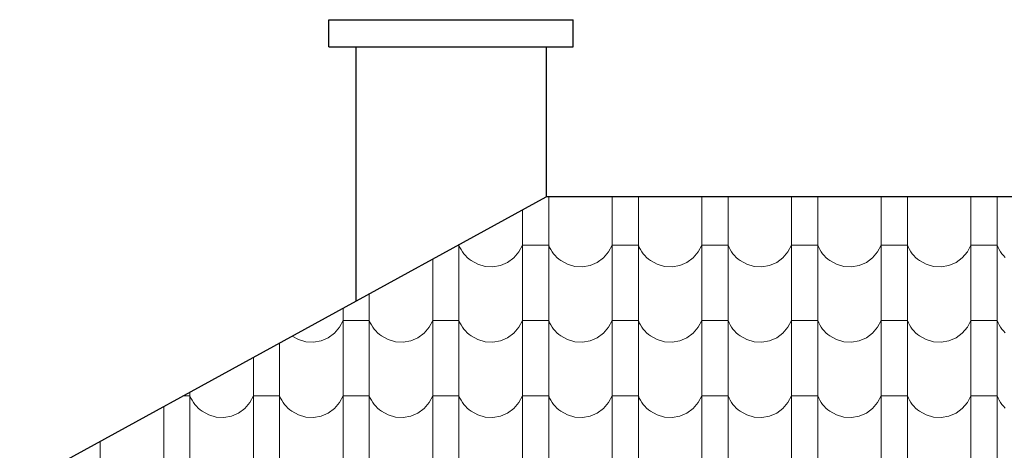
# Model space of a CAD drawing. Header units: millimetres. Extents: x -61343 to 9939, y -6894 to 7453.
# Tile 184 of 255: x 1342 to 1704, y -5161 to -5002. Entities that reach past the tile are written whole.
import ezdxf

# ---------------------------------------------------------------- set-up
doc = ezdxf.new("R2010")
doc.units = ezdxf.units.MM
doc.header["$MEASUREMENT"] = 0
doc.layers.add('810-G Ogólne', color=7, linetype='Continuous')
doc.layers.add('990-D Import IFC', color=7, linetype='Continuous')

# ---------------------------------------------------------------- blocks, each defined once
blk = doc.blocks.new('*X1830', base_point=(515069.4, 47309.9))
at = {"layer": '990-D Import IFC', "color": 251, "linetype": 'Continuous', "lineweight": 13, "true_color": 0x6a6a6a}
for p, q in [((525347.5, -38491), (525347.5, -38560.1)), ((525581.4, -38491), (525581.4, -38560.1)), ((525677.5, -38491), (525677.5, -38560.1)), ((525911.4, -38491), (525911.4, -38560.1)), ((526007.5, -38491), (526007.5, -38560.1)), ((526241.4, -38491), (526241.4, -38560.1)), ((526337.5, -38491), (526337.5, -38560.1)), ((526571.4, -38491), (526571.4, -38560.1)), ((526667.5, -38491), (526667.5, -38560.1)), ((526901.4, -38491), (526901.4, -38560.1)), ((526997.5, -38491), (526997.5, -38560.1)), ((525251.4, -38538.4), (525251.4, -38560.1)), ((525251.4, -38560.1), (525251.4, -38837.1)), ((525347.5, -38560.1), (525347.5, -38837.1)), ((525581.4, -38560.1), (525581.4, -38837.1)), ((525677.5, -38560.1), (525677.5, -38837.1)), ((525911.4, -38560.1), (525911.4, -38837.1)), ((526007.5, -38560.1), (526007.5, -38837.1)), ((526241.4, -38560.1), (526241.4, -38837.1)), ((526337.5, -38560.1), (526337.5, -38837.1)), ((526571.4, -38560.1), (526571.4, -38837.1)), ((526667.5, -38560.1), (526667.5, -38837.1)), ((526901.4, -38560.1), (526901.4, -38837.1)), ((526997.5, -38560.1), (526997.5, -38837.1)), ((525017.5, -38668.2), (525014.4, -38668.2)), ((525017.5, -38666.5), (525017.5, -38837.1)), ((525017.5, -38668.2), (525021.1, -38676.5)), ((525021.1, -38676.5), (525025.4, -38684.6)), ((525025.4, -38684.6), (525030.2, -38692.3)), ((525030.2, -38692.3), (525035.5, -38699.7)), ((525219.4, -38714.7), (525238.1, -38693.2)), ((525238.1, -38693.2), (525251.4, -38668.2)), ((525299.4, -38668.2), (525251.4, -38668.2)), ((525347.5, -38668.2), (525299.4, -38668.2)), ((525347.5, -38668.2), (525351.1, -38676.5)), ((525351.1, -38676.5), (525355.4, -38684.6)), ((525355.4, -38684.6), (525360.2, -38692.3)), ((525360.2, -38692.3), (525365.5, -38699.7)), ((525549.4, -38714.7), (525568.1, -38693.2)), ((525568.1, -38693.2), (525581.4, -38668.2)), ((525629.4, -38668.2), (525581.4, -38668.2)), ((525677.5, -38668.2), (525629.4, -38668.2)), ((525677.5, -38668.2), (525681.1, -38676.5)), ((525681.1, -38676.5), (525685.4, -38684.6)), ((525685.4, -38684.6), (525690.2, -38692.3)), ((525690.2, -38692.3), (525695.5, -38699.7)), ((525879.4, -38714.7), (525898.1, -38693.2)), ((525898.1, -38693.2), (525911.4, -38668.2)), ((525959.4, -38668.2), (525911.4, -38668.2)), ((526007.5, -38668.2), (525959.4, -38668.2)), ((526007.5, -38668.2), (526011.1, -38676.5)), ((526011.1, -38676.5), (526015.4, -38684.6)), ((526015.4, -38684.6), (526020.2, -38692.3)), ((526020.2, -38692.3), (526025.5, -38699.7)), ((526209.4, -38714.7), (526228.1, -38693.2)), ((526228.1, -38693.2), (526241.4, -38668.2)), ((526289.4, -38668.2), (526241.4, -38668.2)), ((526337.5, -38668.2), (526289.4, -38668.2)), ((526337.5, -38668.2), (526341.1, -38676.5)), ((526341.1, -38676.5), (526345.4, -38684.6)), ((526345.4, -38684.6), (526350.2, -38692.3)), ((526350.2, -38692.3), (526355.5, -38699.7)), ((526539.4, -38714.7), (526558.1, -38693.2)), ((526558.1, -38693.2), (526571.4, -38668.2)), ((526619.4, -38668.2), (526571.4, -38668.2)), ((526667.5, -38668.2), (526619.4, -38668.2)), ((526667.5, -38668.2), (526671.1, -38676.5)), ((526671.1, -38676.5), (526675.4, -38684.6)), ((526675.4, -38684.6), (526680.2, -38692.3)), ((526680.2, -38692.3), (526685.5, -38699.7)), ((526869.4, -38714.7), (526888.1, -38693.2)), ((526888.1, -38693.2), (526901.4, -38668.2)), ((526949.4, -38668.2), (526901.4, -38668.2)), ((526997.5, -38668.2), (526949.4, -38668.2)), ((526997.5, -38668.2), (527001.1, -38676.5)), ((527001.1, -38676.5), (527005.4, -38684.6)), ((527005.4, -38684.6), (527010.2, -38692.3)), ((527010.2, -38692.3), (527015.5, -38699.7)), ((524921.4, -38719.1), (524921.4, -38837.1)), ((525035.5, -38699.7), (525041.4, -38706.6)), ((525041.4, -38706.6), (525047.8, -38713.1)), ((525047.8, -38713.1), (525054.6, -38719.2)), ((525054.6, -38719.2), (525061.9, -38724.7)), ((525061.9, -38724.7), (525086.7, -38738.4)), ((525170.4, -38742.5), (525196.5, -38731.4)), ((525196.5, -38731.4), (525219.4, -38714.7)), ((525365.5, -38699.7), (525371.4, -38706.6)), ((525371.4, -38706.6), (525377.8, -38713.1)), ((525377.8, -38713.1), (525384.6, -38719.2)), ((525384.6, -38719.2), (525391.9, -38724.7)), ((525391.9, -38724.7), (525416.7, -38738.4)), ((525500.4, -38742.5), (525526.5, -38731.4)), ((525526.5, -38731.4), (525549.4, -38714.7)), ((525695.5, -38699.7), (525701.4, -38706.6)), ((525701.4, -38706.6), (525707.8, -38713.1)), ((525707.8, -38713.1), (525714.6, -38719.2)), ((525714.6, -38719.2), (525721.9, -38724.7)), ((525721.9, -38724.7), (525746.7, -38738.4)), ((525830.4, -38742.5), (525856.5, -38731.4)), ((525856.5, -38731.4), (525879.4, -38714.7)), ((526025.5, -38699.7), (526031.4, -38706.6)), ((526031.4, -38706.6), (526037.8, -38713.1)), ((526037.8, -38713.1), (526044.6, -38719.2)), ((526044.6, -38719.2), (526051.9, -38724.7)), ((526051.9, -38724.7), (526076.7, -38738.4)), ((526160.4, -38742.5), (526186.5, -38731.4)), ((526186.5, -38731.4), (526209.4, -38714.7)), ((526355.5, -38699.7), (526361.4, -38706.6)), ((526361.4, -38706.6), (526367.8, -38713.1)), ((526367.8, -38713.1), (526374.6, -38719.2)), ((526374.6, -38719.2), (526381.9, -38724.7)), ((526381.9, -38724.7), (526406.7, -38738.4)), ((526490.4, -38742.5), (526516.5, -38731.4)), ((526516.5, -38731.4), (526539.4, -38714.7)), ((526685.5, -38699.7), (526691.4, -38706.6)), ((526691.4, -38706.6), (526697.8, -38713.1)), ((526697.8, -38713.1), (526704.6, -38719.2)), ((526704.6, -38719.2), (526711.9, -38724.7)), ((526711.9, -38724.7), (526736.7, -38738.4)), ((526820.4, -38742.5), (526846.5, -38731.4)), ((526846.5, -38731.4), (526869.4, -38714.7)), ((527015.5, -38699.7), (527021.4, -38706.6)), ((527021.4, -38706.6), (527027.8, -38713.1)), ((525086.7, -38738.4), (525114.1, -38746.1)), ((525114.1, -38746.1), (525142.4, -38747.5)), ((525142.4, -38747.5), (525170.4, -38742.5)), ((525416.7, -38738.4), (525444.1, -38746.1)), ((525444.1, -38746.1), (525472.4, -38747.5)), ((525472.4, -38747.5), (525500.4, -38742.5)), ((525746.7, -38738.4), (525774.1, -38746.1)), ((525774.1, -38746.1), (525802.4, -38747.5)), ((525802.4, -38747.5), (525830.4, -38742.5)), ((526076.7, -38738.4), (526104.1, -38746.1)), ((526104.1, -38746.1), (526132.4, -38747.5)), ((526132.4, -38747.5), (526160.4, -38742.5)), ((526406.7, -38738.4), (526434.1, -38746.1)), ((526434.1, -38746.1), (526462.4, -38747.5)), ((526462.4, -38747.5), (526490.4, -38742.5)), ((526736.7, -38738.4), (526764.1, -38746.1)), ((526764.1, -38746.1), (526792.4, -38747.5)), ((526792.4, -38747.5), (526820.4, -38742.5)), ((524921.4, -38837.1), (524921.4, -39114.1)), ((525017.5, -38837.1), (525017.5, -39114.1)), ((525251.4, -38837.1), (525251.4, -39114.1)), ((525347.5, -38837.1), (525347.5, -39114.1)), ((525581.4, -38837.1), (525581.4, -39114.1)), ((525677.5, -38837.1), (525677.5, -39114.1)), ((525911.4, -38837.1), (525911.4, -39114.1)), ((526007.5, -38837.1), (526007.5, -39114.1)), ((526241.4, -38837.1), (526241.4, -39114.1)), ((526337.5, -38837.1), (526337.5, -39114.1)), ((526571.4, -38837.1), (526571.4, -39114.1)), ((526667.5, -38837.1), (526667.5, -39114.1)), ((526901.4, -38837.1), (526901.4, -39114.1)), ((526997.5, -38837.1), (526997.5, -39114.1)), ((524687.5, -38847.1), (524687.5, -39114.1)), ((524591.4, -38899.7), (524591.4, -39114.1)), ((524578.1, -38970.2), (524591.4, -38945.2)), ((524639.4, -38945.2), (524591.4, -38945.2)), ((524687.5, -38945.2), (524639.4, -38945.2)), ((524687.5, -38945.2), (524691.1, -38953.5)), ((524908.1, -38970.2), (524921.4, -38945.2)), ((524969.4, -38945.2), (524921.4, -38945.2)), ((525017.5, -38945.2), (524969.4, -38945.2)), ((525017.5, -38945.2), (525021.1, -38953.5)), ((525238.1, -38970.2), (525251.4, -38945.2)), ((525299.4, -38945.2), (525251.4, -38945.2)), ((525347.5, -38945.2), (525299.4, -38945.2)), ((525347.5, -38945.2), (525351.1, -38953.5)), ((525568.1, -38970.2), (525581.4, -38945.2)), ((525629.4, -38945.2), (525581.4, -38945.2)), ((525677.5, -38945.2), (525629.4, -38945.2)), ((525677.5, -38945.2), (525681.1, -38953.5)), ((525898.1, -38970.2), (525911.4, -38945.2)), ((525959.4, -38945.2), (525911.4, -38945.2)), ((526007.5, -38945.2), (525959.4, -38945.2)), ((526007.5, -38945.2), (526011.1, -38953.5)), ((526228.1, -38970.2), (526241.4, -38945.2)), ((526289.4, -38945.2), (526241.4, -38945.2)), ((526337.5, -38945.2), (526289.4, -38945.2)), ((526337.5, -38945.2), (526341.1, -38953.5)), ((526558.1, -38970.2), (526571.4, -38945.2)), ((526619.4, -38945.2), (526571.4, -38945.2)), ((526667.5, -38945.2), (526619.4, -38945.2)), ((526667.5, -38945.2), (526671.1, -38953.5)), ((526888.1, -38970.2), (526901.4, -38945.2)), ((526949.4, -38945.2), (526901.4, -38945.2)), ((526997.5, -38945.2), (526949.4, -38945.2)), ((526997.5, -38945.2), (527001.1, -38953.5)), ((524559.4, -38991.7), (524578.1, -38970.2)), ((524691.1, -38953.5), (524695.4, -38961.6)), ((524695.4, -38961.6), (524700.2, -38969.3)), ((524700.2, -38969.3), (524705.5, -38976.7)), ((524705.5, -38976.7), (524711.4, -38983.6)), ((524711.4, -38983.6), (524717.8, -38990.1)), ((524889.4, -38991.7), (524908.1, -38970.2)), ((525021.1, -38953.5), (525025.4, -38961.6)), ((525025.4, -38961.6), (525030.2, -38969.3)), ((525030.2, -38969.3), (525035.5, -38976.7)), ((525035.5, -38976.7), (525041.4, -38983.6)), ((525041.4, -38983.6), (525047.8, -38990.1)), ((525219.4, -38991.7), (525238.1, -38970.2)), ((525351.1, -38953.5), (525355.4, -38961.6)), ((525355.4, -38961.6), (525360.2, -38969.3)), ((525360.2, -38969.3), (525365.5, -38976.7)), ((525365.5, -38976.7), (525371.4, -38983.6)), ((525371.4, -38983.6), (525377.8, -38990.1)), ((525549.4, -38991.7), (525568.1, -38970.2)), ((525681.1, -38953.5), (525685.4, -38961.6)), ((525685.4, -38961.6), (525690.2, -38969.3)), ((525690.2, -38969.3), (525695.5, -38976.7)), ((525695.5, -38976.7), (525701.4, -38983.6)), ((525701.4, -38983.6), (525707.8, -38990.1)), ((525879.4, -38991.7), (525898.1, -38970.2)), ((526011.1, -38953.5), (526015.4, -38961.6)), ((526015.4, -38961.6), (526020.2, -38969.3)), ((526020.2, -38969.3), (526025.5, -38976.7)), ((526025.5, -38976.7), (526031.4, -38983.6)), ((526031.4, -38983.6), (526037.8, -38990.1)), ((526209.4, -38991.7), (526228.1, -38970.2)), ((526341.1, -38953.5), (526345.4, -38961.6)), ((526345.4, -38961.6), (526350.2, -38969.3)), ((526350.2, -38969.3), (526355.5, -38976.7)), ((526355.5, -38976.7), (526361.4, -38983.6)), ((526361.4, -38983.6), (526367.8, -38990.1)), ((526539.4, -38991.7), (526558.1, -38970.2)), ((526671.1, -38953.5), (526675.4, -38961.6)), ((526675.4, -38961.6), (526680.2, -38969.3)), ((526680.2, -38969.3), (526685.5, -38976.7)), ((526685.5, -38976.7), (526691.4, -38983.6)), ((526691.4, -38983.6), (526697.8, -38990.1)), ((526869.4, -38991.7), (526888.1, -38970.2)), ((527001.1, -38953.5), (527005.4, -38961.6)), ((527005.4, -38961.6), (527010.2, -38969.3)), ((527010.2, -38969.3), (527015.5, -38976.7)), ((527015.5, -38976.7), (527021.4, -38983.6)), ((527021.4, -38983.6), (527027.8, -38990.1)), ((524403.5, -39002.6), (524426.7, -39015.4)), ((524426.7, -39015.4), (524454.1, -39023.1)), ((524482.4, -39024.5), (524510.4, -39019.5)), ((524510.4, -39019.5), (524536.5, -39008.4)), ((524536.5, -39008.4), (524559.4, -38991.7)), ((524717.8, -38990.1), (524724.6, -38996.2)), ((524724.6, -38996.2), (524731.9, -39001.7)), ((524731.9, -39001.7), (524756.7, -39015.4)), ((524756.7, -39015.4), (524784.1, -39023.1)), ((524812.4, -39024.5), (524840.4, -39019.5)), ((524840.4, -39019.5), (524866.5, -39008.4)), ((524866.5, -39008.4), (524889.4, -38991.7)), ((525047.8, -38990.1), (525054.6, -38996.2)), ((525054.6, -38996.2), (525061.9, -39001.7)), ((525061.9, -39001.7), (525086.7, -39015.4)), ((525086.7, -39015.4), (525114.1, -39023.1)), ((525142.4, -39024.5), (525170.4, -39019.5)), ((525170.4, -39019.5), (525196.5, -39008.4)), ((525196.5, -39008.4), (525219.4, -38991.7)), ((525377.8, -38990.1), (525384.6, -38996.2)), ((525384.6, -38996.2), (525391.9, -39001.7)), ((525391.9, -39001.7), (525416.7, -39015.4)), ((525416.7, -39015.4), (525444.1, -39023.1)), ((525472.4, -39024.5), (525500.4, -39019.5)), ((525500.4, -39019.5), (525526.5, -39008.4)), ((525526.5, -39008.4), (525549.4, -38991.7)), ((525707.8, -38990.1), (525714.6, -38996.2)), ((525714.6, -38996.2), (525721.9, -39001.7)), ((525721.9, -39001.7), (525746.7, -39015.4)), ((525746.7, -39015.4), (525774.1, -39023.1)), ((525802.4, -39024.5), (525830.4, -39019.5)), ((525830.4, -39019.5), (525856.5, -39008.4)), ((525856.5, -39008.4), (525879.4, -38991.7)), ((526037.8, -38990.1), (526044.6, -38996.2)), ((526044.6, -38996.2), (526051.9, -39001.7)), ((526051.9, -39001.7), (526076.7, -39015.4)), ((526076.7, -39015.4), (526104.1, -39023.1)), ((526132.4, -39024.5), (526160.4, -39019.5)), ((526160.4, -39019.5), (526186.5, -39008.4)), ((526186.5, -39008.4), (526209.4, -38991.7)), ((526367.8, -38990.1), (526374.6, -38996.2)), ((526374.6, -38996.2), (526381.9, -39001.7)), ((526381.9, -39001.7), (526406.7, -39015.4)), ((526406.7, -39015.4), (526434.1, -39023.1)), ((526462.4, -39024.5), (526490.4, -39019.5)), ((526490.4, -39019.5), (526516.5, -39008.4)), ((526516.5, -39008.4), (526539.4, -38991.7)), ((526697.8, -38990.1), (526704.6, -38996.2)), ((526704.6, -38996.2), (526711.9, -39001.7)), ((526711.9, -39001.7), (526736.7, -39015.4)), ((526736.7, -39015.4), (526764.1, -39023.1)), ((526792.4, -39024.5), (526820.4, -39019.5)), ((526820.4, -39019.5), (526846.5, -39008.4)), ((526846.5, -39008.4), (526869.4, -38991.7)), ((524357.5, -39027.8), (524357.5, -39114.1)), ((524454.1, -39023.1), (524482.4, -39024.5)), ((524784.1, -39023.1), (524812.4, -39024.5)), ((525114.1, -39023.1), (525142.4, -39024.5)), ((525444.1, -39023.1), (525472.4, -39024.5)), ((525774.1, -39023.1), (525802.4, -39024.5)), ((526104.1, -39023.1), (526132.4, -39024.5)), ((526434.1, -39023.1), (526462.4, -39024.5)), ((526764.1, -39023.1), (526792.4, -39024.5)), ((524261.4, -39080.4), (524261.4, -39114.1)), ((524261.4, -39114.1), (524261.4, -39391.1)), ((524357.5, -39114.1), (524357.5, -39391.1)), ((524591.4, -39114.1), (524591.4, -39391.1)), ((524687.5, -39114.1), (524687.5, -39391.1)), ((524921.4, -39114.1), (524921.4, -39391.1)), ((525017.5, -39114.1), (525017.5, -39391.1)), ((525251.4, -39114.1), (525251.4, -39391.1)), ((525347.5, -39114.1), (525347.5, -39391.1)), ((525581.4, -39114.1), (525581.4, -39391.1)), ((525677.5, -39114.1), (525677.5, -39391.1)), ((525911.4, -39114.1), (525911.4, -39391.1)), ((526007.5, -39114.1), (526007.5, -39391.1)), ((526241.4, -39114.1), (526241.4, -39391.1)), ((526337.5, -39114.1), (526337.5, -39391.1)), ((526571.4, -39114.1), (526571.4, -39391.1)), ((526667.5, -39114.1), (526667.5, -39391.1)), ((526901.4, -39114.1), (526901.4, -39391.1)), ((526997.5, -39114.1), (526997.5, -39391.1)), ((524027.5, -39222.2), (524002.5, -39222.2)), ((524027.5, -39208.5), (524027.5, -39391.1)), ((524027.5, -39222.2), (524031.1, -39230.5)), ((524031.1, -39230.5), (524035.4, -39238.6)), ((524035.4, -39238.6), (524040.2, -39246.3)), ((524248.1, -39247.2), (524261.4, -39222.2)), ((524309.4, -39222.2), (524261.4, -39222.2)), ((524357.5, -39222.2), (524309.4, -39222.2)), ((524357.5, -39222.2), (524361.1, -39230.5)), ((524361.1, -39230.5), (524365.4, -39238.6)), ((524365.4, -39238.6), (524370.2, -39246.3)), ((524578.1, -39247.2), (524591.4, -39222.2)), ((524639.4, -39222.2), (524591.4, -39222.2)), ((524687.5, -39222.2), (524639.4, -39222.2)), ((524687.5, -39222.2), (524691.1, -39230.5)), ((524691.1, -39230.5), (524695.4, -39238.6)), ((524695.4, -39238.6), (524700.2, -39246.3)), ((524908.1, -39247.2), (524921.4, -39222.2)), ((524969.4, -39222.2), (524921.4, -39222.2)), ((525017.5, -39222.2), (524969.4, -39222.2)), ((525017.5, -39222.2), (525021.1, -39230.5)), ((525021.1, -39230.5), (525025.4, -39238.6)), ((525025.4, -39238.6), (525030.2, -39246.3)), ((525238.1, -39247.2), (525251.4, -39222.2)), ((525299.4, -39222.2), (525251.4, -39222.2)), ((525347.5, -39222.2), (525299.4, -39222.2)), ((525347.5, -39222.2), (525351.1, -39230.5)), ((525351.1, -39230.5), (525355.4, -39238.6)), ((525355.4, -39238.6), (525360.2, -39246.3)), ((525568.1, -39247.2), (525581.4, -39222.2)), ((525629.4, -39222.2), (525581.4, -39222.2)), ((525677.5, -39222.2), (525629.4, -39222.2)), ((525677.5, -39222.2), (525681.1, -39230.5)), ((525681.1, -39230.5), (525685.4, -39238.6)), ((525685.4, -39238.6), (525690.2, -39246.3)), ((525898.1, -39247.2), (525911.4, -39222.2)), ((525959.4, -39222.2), (525911.4, -39222.2)), ((526007.5, -39222.2), (525959.4, -39222.2)), ((526007.5, -39222.2), (526011.1, -39230.5)), ((526011.1, -39230.5), (526015.4, -39238.6)), ((526015.4, -39238.6), (526020.2, -39246.3)), ((526228.1, -39247.2), (526241.4, -39222.2)), ((526289.4, -39222.2), (526241.4, -39222.2)), ((526337.5, -39222.2), (526289.4, -39222.2)), ((526337.5, -39222.2), (526341.1, -39230.5)), ((526341.1, -39230.5), (526345.4, -39238.6)), ((526345.4, -39238.6), (526350.2, -39246.3)), ((526558.1, -39247.2), (526571.4, -39222.2)), ((526619.4, -39222.2), (526571.4, -39222.2)), ((526667.5, -39222.2), (526619.4, -39222.2)), ((526667.5, -39222.2), (526671.1, -39230.5)), ((526671.1, -39230.5), (526675.4, -39238.6)), ((526675.4, -39238.6), (526680.2, -39246.3)), ((526888.1, -39247.2), (526901.4, -39222.2)), ((526949.4, -39222.2), (526901.4, -39222.2)), ((526997.5, -39222.2), (526949.4, -39222.2)), ((526997.5, -39222.2), (527001.1, -39230.5)), ((527001.1, -39230.5), (527005.4, -39238.6)), ((527005.4, -39238.6), (527010.2, -39246.3)), ((523931.4, -39261.1), (523931.4, -39391.1)), ((524040.2, -39246.3), (524045.5, -39253.7)), ((524045.5, -39253.7), (524051.4, -39260.6)), ((524051.4, -39260.6), (524057.8, -39267.1)), ((524057.8, -39267.1), (524064.6, -39273.2)), ((524064.6, -39273.2), (524071.9, -39278.7)), ((524206.5, -39285.4), (524229.4, -39268.7)), ((524229.4, -39268.7), (524248.1, -39247.2)), ((524370.2, -39246.3), (524375.5, -39253.7)), ((524375.5, -39253.7), (524381.4, -39260.6)), ((524381.4, -39260.6), (524387.8, -39267.1)), ((524387.8, -39267.1), (524394.6, -39273.2)), ((524394.6, -39273.2), (524401.9, -39278.7)), ((524536.5, -39285.4), (524559.4, -39268.7)), ((524559.4, -39268.7), (524578.1, -39247.2)), ((524700.2, -39246.3), (524705.5, -39253.7)), ((524705.5, -39253.7), (524711.4, -39260.6)), ((524711.4, -39260.6), (524717.8, -39267.1)), ((524717.8, -39267.1), (524724.6, -39273.2)), ((524724.6, -39273.2), (524731.9, -39278.7)), ((524866.5, -39285.4), (524889.4, -39268.7)), ((524889.4, -39268.7), (524908.1, -39247.2)), ((525030.2, -39246.3), (525035.5, -39253.7)), ((525035.5, -39253.7), (525041.4, -39260.6)), ((525041.4, -39260.6), (525047.8, -39267.1)), ((525047.8, -39267.1), (525054.6, -39273.2)), ((525054.6, -39273.2), (525061.9, -39278.7)), ((525196.5, -39285.4), (525219.4, -39268.7)), ((525219.4, -39268.7), (525238.1, -39247.2)), ((525360.2, -39246.3), (525365.5, -39253.7)), ((525365.5, -39253.7), (525371.4, -39260.6)), ((525371.4, -39260.6), (525377.8, -39267.1)), ((525377.8, -39267.1), (525384.6, -39273.2)), ((525384.6, -39273.2), (525391.9, -39278.7)), ((525526.5, -39285.4), (525549.4, -39268.7)), ((525549.4, -39268.7), (525568.1, -39247.2)), ((525690.2, -39246.3), (525695.5, -39253.7)), ((525695.5, -39253.7), (525701.4, -39260.6)), ((525701.4, -39260.6), (525707.8, -39267.1)), ((525707.8, -39267.1), (525714.6, -39273.2)), ((525714.6, -39273.2), (525721.9, -39278.7)), ((525856.5, -39285.4), (525879.4, -39268.7)), ((525879.4, -39268.7), (525898.1, -39247.2)), ((526020.2, -39246.3), (526025.5, -39253.7)), ((526025.5, -39253.7), (526031.4, -39260.6)), ((526031.4, -39260.6), (526037.8, -39267.1)), ((526037.8, -39267.1), (526044.6, -39273.2)), ((526044.6, -39273.2), (526051.9, -39278.7)), ((526186.5, -39285.4), (526209.4, -39268.7)), ((526209.4, -39268.7), (526228.1, -39247.2)), ((526350.2, -39246.3), (526355.5, -39253.7)), ((526355.5, -39253.7), (526361.4, -39260.6)), ((526361.4, -39260.6), (526367.8, -39267.1)), ((526367.8, -39267.1), (526374.6, -39273.2)), ((526374.6, -39273.2), (526381.9, -39278.7)), ((526516.5, -39285.4), (526539.4, -39268.7)), ((526539.4, -39268.7), (526558.1, -39247.2)), ((526680.2, -39246.3), (526685.5, -39253.7)), ((526685.5, -39253.7), (526691.4, -39260.6)), ((526691.4, -39260.6), (526697.8, -39267.1)), ((526697.8, -39267.1), (526704.6, -39273.2)), ((526704.6, -39273.2), (526711.9, -39278.7)), ((526846.5, -39285.4), (526869.4, -39268.7)), ((526869.4, -39268.7), (526888.1, -39247.2)), ((527010.2, -39246.3), (527015.5, -39253.7)), ((527015.5, -39253.7), (527021.4, -39260.6)), ((527021.4, -39260.6), (527027.8, -39267.1)), ((524071.9, -39278.7), (524096.7, -39292.4)), ((524096.7, -39292.4), (524124.1, -39300.1)), ((524124.1, -39300.1), (524152.4, -39301.5)), ((524152.4, -39301.5), (524180.4, -39296.5)), ((524180.4, -39296.5), (524206.5, -39285.4)), ((524401.9, -39278.7), (524426.7, -39292.4)), ((524426.7, -39292.4), (524454.1, -39300.1)), ((524454.1, -39300.1), (524482.4, -39301.5)), ((524482.4, -39301.5), (524510.4, -39296.5)), ((524510.4, -39296.5), (524536.5, -39285.4)), ((524731.9, -39278.7), (524756.7, -39292.4)), ((524756.7, -39292.4), (524784.1, -39300.1)), ((524784.1, -39300.1), (524812.4, -39301.5)), ((524812.4, -39301.5), (524840.4, -39296.5)), ((524840.4, -39296.5), (524866.5, -39285.4)), ((525061.9, -39278.7), (525086.7, -39292.4)), ((525086.7, -39292.4), (525114.1, -39300.1)), ((525114.1, -39300.1), (525142.4, -39301.5)), ((525142.4, -39301.5), (525170.4, -39296.5)), ((525170.4, -39296.5), (525196.5, -39285.4)), ((525391.9, -39278.7), (525416.7, -39292.4)), ((525416.7, -39292.4), (525444.1, -39300.1)), ((525444.1, -39300.1), (525472.4, -39301.5)), ((525472.4, -39301.5), (525500.4, -39296.5)), ((525500.4, -39296.5), (525526.5, -39285.4)), ((525721.9, -39278.7), (525746.7, -39292.4)), ((525746.7, -39292.4), (525774.1, -39300.1)), ((525774.1, -39300.1), (525802.4, -39301.5)), ((525802.4, -39301.5), (525830.4, -39296.5)), ((525830.4, -39296.5), (525856.5, -39285.4)), ((526051.9, -39278.7), (526076.7, -39292.4)), ((526076.7, -39292.4), (526104.1, -39300.1)), ((526104.1, -39300.1), (526132.4, -39301.5)), ((526132.4, -39301.5), (526160.4, -39296.5)), ((526160.4, -39296.5), (526186.5, -39285.4)), ((526381.9, -39278.7), (526406.7, -39292.4)), ((526406.7, -39292.4), (526434.1, -39300.1)), ((526434.1, -39300.1), (526462.4, -39301.5)), ((526462.4, -39301.5), (526490.4, -39296.5)), ((526490.4, -39296.5), (526516.5, -39285.4)), ((526711.9, -39278.7), (526736.7, -39292.4)), ((526736.7, -39292.4), (526764.1, -39300.1)), ((526764.1, -39300.1), (526792.4, -39301.5)), ((526792.4, -39301.5), (526820.4, -39296.5)), ((526820.4, -39296.5), (526846.5, -39285.4)), ((523697.5, -39389.2), (523697.5, -39391.1)), ((523697.5, -39391.1), (523697.5, -39668.1)), ((523931.4, -39391.1), (523931.4, -39668.1)), ((524027.5, -39391.1), (524027.5, -39668.1)), ((524261.4, -39391.1), (524261.4, -39668.1)), ((524357.5, -39391.1), (524357.5, -39668.1)), ((524591.4, -39391.1), (524591.4, -39668.1)), ((524687.5, -39391.1), (524687.5, -39668.1)), ((524921.4, -39391.1), (524921.4, -39668.1)), ((525017.5, -39391.1), (525017.5, -39668.1)), ((525251.4, -39391.1), (525251.4, -39668.1)), ((525347.5, -39391.1), (525347.5, -39668.1)), ((525581.4, -39391.1), (525581.4, -39668.1)), ((525677.5, -39391.1), (525677.5, -39668.1)), ((525911.4, -39391.1), (525911.4, -39668.1)), ((526007.5, -39391.1), (526007.5, -39668.1)), ((526241.4, -39391.1), (526241.4, -39668.1)), ((526337.5, -39391.1), (526337.5, -39668.1)), ((526571.4, -39391.1), (526571.4, -39668.1)), ((526667.5, -39391.1), (526667.5, -39668.1)), ((526901.4, -39391.1), (526901.4, -39668.1)), ((526997.5, -39391.1), (526997.5, -39668.1))]:
    blk.add_line(p, q, dxfattribs=at)
blk = doc.blocks.new('Wypełnienie_15_3', base_point=(515069.4, 47309.9))
at = {"layer": '990-D Import IFC', "color": 251, "linetype": 'Continuous', "lineweight": 13, "true_color": 0x6a6a6a}
blk.add_blockref('*X1830', (515069.4, 47309.9), dxfattribs=at)

msp = doc.modelspace()

# ---------------------------------------------------------------- linework, layer by layer
at = {"layer": '810-G Ogólne', "color": 7, "linetype": 'Continuous', "lineweight": 25}
for p, q in [((1455.422, -5002.255), (1545.422, -5002.255)), ((1455.422, -5012.255), (1455.422, -5002.255)), ((1545.422, -5012.255), (1545.422, -5002.255)), ((1455.422, -5012.255), (1545.422, -5012.255)), ((1465.422, -5012.255), (1465.422, -5105.729)), ((1535.422, -5012.255), (1535.422, -5067.404)), ((813.971, -5462.404), (1535.422, -5067.404)), ((3062.02, -5067.404), (1535.422, -5067.404))]:
    msp.add_line(p, q, dxfattribs=at)
at = {"layer": '990-D Import IFC', "color": 7, "linetype": 'Continuous', "lineweight": 13}
msp.add_lwpolyline([(1535.422, -5067.404), (3035.371, -5067.404), (2421.044, -5435.404), (1607.971, -5435.404), (1607.971, -5462.404), (813.971, -5462.404)], close=True, dxfattribs=at)

# ---------------------------------------------------------------- block references
at = {"layer": '990-D Import IFC', "color": 251, "linetype": 'Continuous', "lineweight": 13, "true_color": 0x6a6a6a, "xscale": 0.1, "yscale": 0.1, "zscale": 0.1}
msp.add_blockref('Wypełnienie_15_3', (508.562, 3512.683), dxfattribs=at)

doc.saveas('drawing.dxf')
